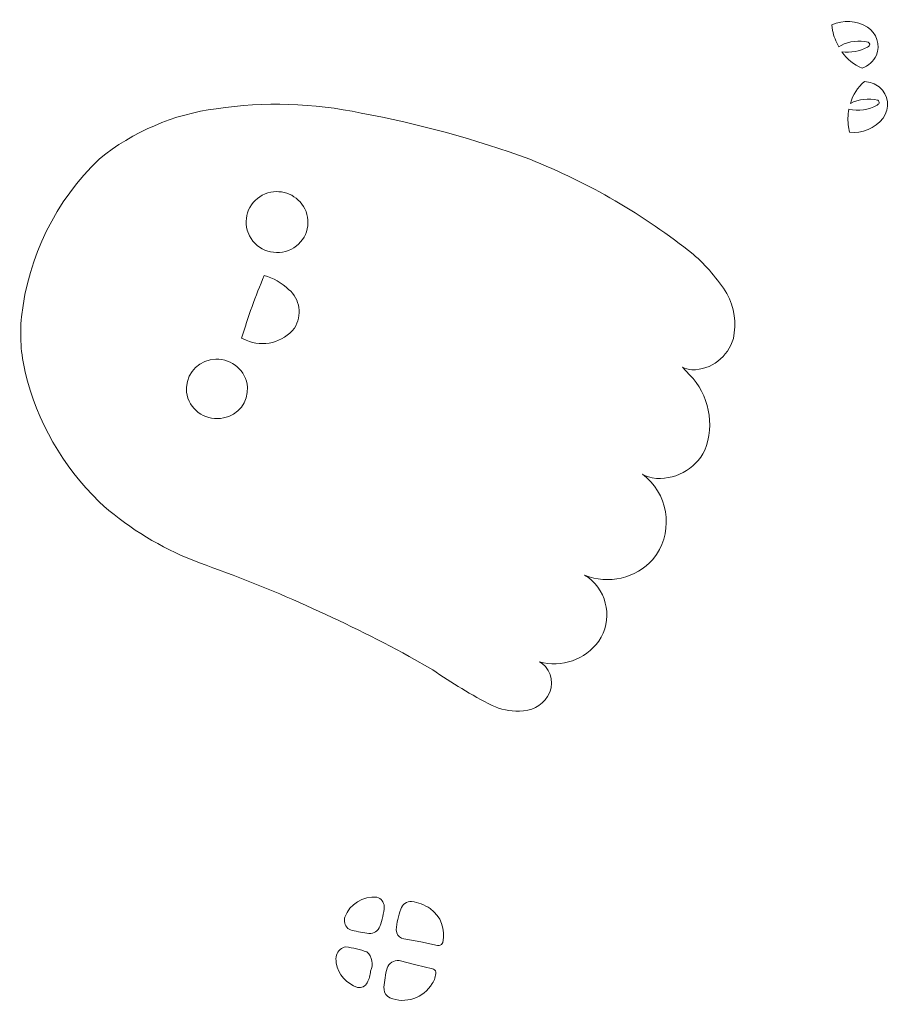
# Model space of a CAD drawing. Header units: millimetres. Extents: x -357 to 413, y -199 to 390.
# Tile 71 of 256: x -103 to -69, y 0 to 38. Entities that reach past the tile are written whole.
import ezdxf

# ---------------------------------------------------------------- set-up
doc = ezdxf.new("R2010")
doc.units = ezdxf.units.MM
doc.header["$MEASUREMENT"] = 0
doc.layers.add('Layer 1', color=7, linetype='Continuous')

msp = doc.modelspace()

# ---------------------------------------------------------------- linework, layer by layer
at = {"layer": 'Layer 1', "color": 140, "lineweight": 0}
for points, knots in [([(-71.3641, 37.9279), (-71.3153, 37.7039), (-71.2338, 37.4883), (-71.1222, 37.288), (-71.1222, 37.288), (-71.1222, 37.288), (-71.0323, 37.3473), (-71.0323, 37.3473), (-71.0323, 37.3473), (-70.7061, 37.5137), (-70.3304, 37.5558), (-69.9754, 37.4657), (-69.9754, 37.4657), (-69.9754, 37.4657), (-69.933, 37.4357), (-69.933, 37.4357), (-69.933, 37.4357), (-69.933, 37.4357), (-69.9137, 37.3993), (-69.9137, 37.3993), (-69.9137, 37.3993), (-69.9233, 37.3462), (-69.9557, 37.2997), (-70.0035, 37.2748), (-70.0035, 37.2748), (-70.3094, 37.1162), (-70.6557, 37.0527), (-70.9979, 37.0927), (-70.9979, 37.0927), (-70.804, 36.8088), (-70.5296, 36.5895), (-70.2101, 36.4628), (-70.2101, 36.4628), (-69.9682, 36.5515), (-69.77, 36.7302), (-69.6561, 36.9613), (-69.6561, 36.9613), (-69.5008, 37.3649), (-69.6476, 37.822), (-70.0084, 38.0604), (-70.0084, 38.0604), (-70.4275, 38.3151), (-70.9457, 38.3452), (-71.3915, 38.1408), (-71.3915, 38.1408), (-71.3915, 38.1408), (-71.3641, 37.9279), (-71.3641, 37.9279)], [0, 0, 0, 0, 0.0769231, 0.0769231, 0.0769231, 0.0769231, 0.1538462, 0.1538462, 0.1538462, 0.1538462, 0.2307692, 0.2307692, 0.2307692, 0.2307692, 0.3076923, 0.3076923, 0.3076923, 0.3076923, 0.3846154, 0.3846154, 0.3846154, 0.3846154, 0.4615385, 0.4615385, 0.4615385, 0.4615385, 0.5384615, 0.5384615, 0.5384615, 0.5384615, 0.6153846, 0.6153846, 0.6153846, 0.6153846, 0.6923077, 0.6923077, 0.6923077, 0.6923077, 0.7692308, 0.7692308, 0.7692308, 0.7692308, 0.8461538, 0.8461538, 0.8461538, 0.8461538, 1, 1, 1, 1]), ([(-70.7481, 34.182), (-70.7481, 34.182), (-70.7057, 33.9718), (-70.7057, 33.9718), (-70.7057, 33.9718), (-70.2058, 33.9176), (-69.7133, 34.124), (-69.4015, 34.5184), (-69.4015, 34.5184), (-69.1171, 34.8976), (-69.1824, 35.4335), (-69.5494, 35.7335), (-69.5494, 35.7335), (-69.713, 35.8635), (-69.915, 35.9357), (-70.1239, 35.9389), (-70.1239, 35.9389), (-70.3877, 35.7185), (-70.5776, 35.4225), (-70.6676, 35.0907), (-70.6676, 35.0907), (-70.3395, 35.2582), (-69.962, 35.3016), (-69.6046, 35.2128), (-69.6046, 35.2128), (-69.6046, 35.2128), (-69.5772, 35.1947), (-69.5772, 35.1947), (-69.5772, 35.1947), (-69.5772, 35.1947), (-69.5584, 35.1691), (-69.5584, 35.1691), (-69.5584, 35.1691), (-69.5584, 35.1691), (-69.5501, 35.1381), (-69.5501, 35.1381), (-69.5501, 35.1381), (-69.5501, 35.1381), (-69.5494, 35.1056), (-69.5494, 35.1056), (-69.5494, 35.1056), (-69.5729, 35.0735), (-69.6014, 35.0455), (-69.6329, 35.0214), (-69.6329, 35.0214), (-69.9668, 34.8429), (-70.353, 34.788), (-70.7235, 34.8659), (-70.7235, 34.8659), (-70.7672, 34.6406), (-70.7756, 34.4098), (-70.7481, 34.182)], [0, 0, 0, 0, 0.0714286, 0.0714286, 0.0714286, 0.0714286, 0.1428571, 0.1428571, 0.1428571, 0.1428571, 0.2142857, 0.2142857, 0.2142857, 0.2142857, 0.2857143, 0.2857143, 0.2857143, 0.2857143, 0.3571429, 0.3571429, 0.3571429, 0.3571429, 0.4285714, 0.4285714, 0.4285714, 0.4285714, 0.5, 0.5, 0.5, 0.5, 0.5714286, 0.5714286, 0.5714286, 0.5714286, 0.6428571, 0.6428571, 0.6428571, 0.6428571, 0.7142857, 0.7142857, 0.7142857, 0.7142857, 0.7857143, 0.7857143, 0.7857143, 0.7857143, 0.8571429, 0.8571429, 0.8571429, 0.8571429, 1, 1, 1, 1]), ([(-102.8896, 26.8043), (-102.6322, 29.14), (-101.5616, 31.3108), (-99.8652, 32.9369), (-99.8652, 32.9369), (-98.5589, 33.995), (-96.9847, 34.6702), (-95.3176, 34.8873), (-95.3176, 34.8873), (-93.4468, 35.1671), (-91.541, 35.1098), (-89.6904, 34.7177), (-89.6904, 34.7177), (-87.4573, 34.3047), (-85.2632, 33.7033), (-83.1316, 32.9198), (-83.1316, 32.9198), (-80.8412, 32.015), (-78.7, 30.7709), (-76.7799, 29.2291), (-76.7799, 29.2291), (-76.2701, 28.7886), (-75.8285, 28.2747), (-75.4696, 27.7045), (-75.4696, 27.7045), (-75.1825, 27.1705), (-75.0935, 26.5523), (-75.2179, 25.9589), (-75.2179, 25.9589), (-75.4218, 25.2373), (-76.0796, 24.7387), (-76.8294, 24.737), (-76.8294, 24.737), (-76.9594, 24.7506), (-77.0857, 24.7882), (-77.202, 24.8478), (-77.202, 24.8478), (-77.202, 24.8478), (-76.9208, 24.5509), (-76.9208, 24.5509), (-76.9208, 24.5509), (-76.1662, 23.7724), (-75.9344, 22.6261), (-76.3268, 21.6154), (-76.3268, 21.6154), (-76.7048, 20.8545), (-77.5277, 20.4215), (-78.3689, 20.5402), (-78.3689, 20.5402), (-78.5035, 20.5704), (-78.6331, 20.6195), (-78.7541, 20.6857), (-78.7541, 20.6857), (-78.7541, 20.6857), (-78.5916, 20.5563), (-78.5916, 20.5563), (-78.5916, 20.5563), (-77.6742, 19.7319), (-77.566, 18.3327), (-78.3455, 17.3768), (-78.3455, 17.3768), (-79.0118, 16.6323), (-80.0741, 16.3869), (-80.9995, 16.7636), (-80.9995, 16.7636), (-80.9995, 16.7636), (-80.853, 16.6723), (-80.853, 16.6723), (-80.853, 16.6723), (-80.0876, 16.0829), (-79.9093, 15.0015), (-80.4451, 14.1976), (-80.4451, 14.1976), (-80.9776, 13.4802), (-81.8939, 13.1604), (-82.7573, 13.3903), (-82.7573, 13.3903), (-82.7573, 13.3903), (-82.6514, 13.3366), (-82.6514, 13.3366), (-82.6514, 13.3366), (-82.2578, 13.0282), (-82.1656, 12.4701), (-82.4385, 12.0512), (-82.4385, 12.0512), (-82.6772, 11.6791), (-83.0963, 11.4627), (-83.5378, 11.4835), (-83.5378, 11.4835), (-83.9028, 11.47), (-84.2657, 11.5436), (-84.5964, 11.6984), (-84.5964, 11.6984), (-85.398, 12.1072), (-86.1702, 12.5713), (-86.9072, 13.0875), (-86.9072, 13.0875), (-86.9072, 13.0875), (-87.8254, 13.608), (-87.8254, 13.608), (-87.8254, 13.608), (-90.442, 15.0332), (-93.1677, 16.2479), (-95.9768, 17.2409), (-95.9768, 17.2409), (-95.9768, 17.2409), (-96.4458, 17.4308), (-96.4458, 17.4308), (-96.4458, 17.4308), (-97.7055, 17.9592), (-98.8659, 18.6985), (-99.8772, 19.6168), (-99.8772, 19.6168), (-101.2901, 20.9918), (-102.2855, 22.738), (-102.7485, 24.6544), (-102.7485, 24.6544), (-102.9143, 25.3583), (-102.9617, 26.0847), (-102.8896, 26.8043)], [0, 0, 0, 0, 0.0322581, 0.0322581, 0.0322581, 0.0322581, 0.0645161, 0.0645161, 0.0645161, 0.0645161, 0.0967742, 0.0967742, 0.0967742, 0.0967742, 0.1290323, 0.1290323, 0.1290323, 0.1290323, 0.1612903, 0.1612903, 0.1612903, 0.1612903, 0.1935484, 0.1935484, 0.1935484, 0.1935484, 0.2258065, 0.2258065, 0.2258065, 0.2258065, 0.2580645, 0.2580645, 0.2580645, 0.2580645, 0.2903226, 0.2903226, 0.2903226, 0.2903226, 0.3225806, 0.3225806, 0.3225806, 0.3225806, 0.3548387, 0.3548387, 0.3548387, 0.3548387, 0.3870968, 0.3870968, 0.3870968, 0.3870968, 0.4193548, 0.4193548, 0.4193548, 0.4193548, 0.4516129, 0.4516129, 0.4516129, 0.4516129, 0.483871, 0.483871, 0.483871, 0.483871, 0.516129, 0.516129, 0.516129, 0.516129, 0.5483871, 0.5483871, 0.5483871, 0.5483871, 0.5806452, 0.5806452, 0.5806452, 0.5806452, 0.6129032, 0.6129032, 0.6129032, 0.6129032, 0.6451613, 0.6451613, 0.6451613, 0.6451613, 0.6774194, 0.6774194, 0.6774194, 0.6774194, 0.7096774, 0.7096774, 0.7096774, 0.7096774, 0.7419355, 0.7419355, 0.7419355, 0.7419355, 0.7741935, 0.7741935, 0.7741935, 0.7741935, 0.8064516, 0.8064516, 0.8064516, 0.8064516, 0.8387097, 0.8387097, 0.8387097, 0.8387097, 0.8709677, 0.8709677, 0.8709677, 0.8709677, 0.9032258, 0.9032258, 0.9032258, 0.9032258, 0.9354839, 0.9354839, 0.9354839, 0.9354839, 1, 1, 1, 1]), ([(-94.1147, 30.1615), (-94.1147, 30.1615), (-94.0298, 29.9498), (-94.0298, 29.9498), (-94.0298, 29.9498), (-93.7186, 29.3607), (-92.9931, 29.1289), (-92.3987, 29.4298), (-92.3987, 29.4298), (-92.122, 29.5689), (-91.9115, 29.8117), (-91.8137, 30.1054), (-91.8137, 30.1054), (-91.7159, 30.3991), (-91.7388, 30.7196), (-91.8779, 30.9962), (-91.8779, 30.9962), (-92.1416, 31.5227), (-92.7461, 31.7835), (-93.3098, 31.6132), (-93.3098, 31.6132), (-93.9313, 31.4328), (-94.29, 30.7846), (-94.1147, 30.1615)], [0, 0, 0, 0, 0.1428571, 0.1428571, 0.1428571, 0.1428571, 0.2857143, 0.2857143, 0.2857143, 0.2857143, 0.4285714, 0.4285714, 0.4285714, 0.4285714, 0.5714286, 0.5714286, 0.5714286, 0.5714286, 0.7142857, 0.7142857, 0.7142857, 0.7142857, 1, 1, 1, 1]), ([(-94.1587, 25.8944), (-93.4993, 25.601), (-92.725, 25.7944), (-92.2805, 26.3632), (-92.2805, 26.3632), (-91.9657, 26.8491), (-92.0632, 27.4932), (-92.5063, 27.8659), (-92.5063, 27.8659), (-92.7724, 28.1229), (-93.0989, 28.3088), (-93.4558, 28.4061), (-93.4558, 28.4061), (-93.7937, 27.61), (-94.0865, 26.7953), (-94.3328, 25.9662), (-94.3328, 25.9662), (-94.3328, 25.9662), (-94.1587, 25.8944), (-94.1587, 25.8944)], [0, 0, 0, 0, 0.1666667, 0.1666667, 0.1666667, 0.1666667, 0.3333333, 0.3333333, 0.3333333, 0.3333333, 0.5, 0.5, 0.5, 0.5, 0.6666667, 0.6666667, 0.6666667, 0.6666667, 1, 1, 1, 1]), ([(-96.4724, 23.8744), (-96.4724, 23.8744), (-96.4553, 23.7514), (-96.4553, 23.7514), (-96.4553, 23.7514), (-96.2984, 23.1223), (-95.6689, 22.7328), (-95.0356, 22.872), (-95.0356, 22.872), (-94.4674, 22.9773), (-94.0688, 23.4926), (-94.1094, 24.069), (-94.1094, 24.069), (-94.1595, 24.7011), (-94.7027, 25.1786), (-95.3362, 25.15), (-95.3362, 25.15), (-95.9438, 25.1461), (-96.4441, 24.6704), (-96.4758, 24.0636), (-96.4758, 24.0636), (-96.4758, 24.0636), (-96.4724, 23.8744), (-96.4724, 23.8744)], [0, 0, 0, 0, 0.1428571, 0.1428571, 0.1428571, 0.1428571, 0.2857143, 0.2857143, 0.2857143, 0.2857143, 0.4285714, 0.4285714, 0.4285714, 0.4285714, 0.5714286, 0.5714286, 0.5714286, 0.5714286, 0.7142857, 0.7142857, 0.7142857, 0.7142857, 1, 1, 1, 1]), ([(-90.3289, 3.3058), (-90.3266, 3.1376), (-90.2067, 2.9945), (-90.0425, 2.9579), (-90.0425, 2.9579), (-89.8235, 2.9143), (-89.6038, 2.8742), (-89.3835, 2.8378), (-89.3835, 2.8378), (-89.1958, 2.8224), (-89.0231, 2.9387), (-88.9631, 3.1173), (-88.9631, 3.1173), (-88.8664, 3.3634), (-88.8075, 3.6229), (-88.7905, 3.8869), (-88.7905, 3.8869), (-88.7947, 4.0567), (-88.9106, 4.2027), (-89.0745, 4.2477), (-89.0745, 4.2477), (-89.6179, 4.3017), (-90.1307, 3.9855), (-90.3247, 3.475), (-90.3247, 3.475), (-90.3371, 3.4194), (-90.3377, 3.3621), (-90.3289, 3.3058)], [0, 0, 0, 0, 0.125, 0.125, 0.125, 0.125, 0.25, 0.25, 0.25, 0.25, 0.375, 0.375, 0.375, 0.375, 0.5, 0.5, 0.5, 0.5, 0.625, 0.625, 0.625, 0.625, 0.75, 0.75, 0.75, 0.75, 1, 1, 1, 1]), ([(-88.2983, 2.86), (-88.2551, 2.7409), (-88.1523, 2.6539), (-88.0286, 2.6268), (-88.0286, 2.6268), (-88.0286, 2.6268), (-87.3726, 2.5136), (-87.3726, 2.5136), (-87.3726, 2.5136), (-87.3726, 2.5136), (-86.7219, 2.3749), (-86.7219, 2.3749), (-86.7219, 2.3749), (-86.7219, 2.3749), (-86.6565, 2.3759), (-86.6565, 2.3759), (-86.6565, 2.3759), (-86.5927, 2.3904), (-86.539, 2.4331), (-86.5124, 2.4931), (-86.5124, 2.4931), (-86.3946, 2.9895), (-86.5884, 3.5081), (-87.0027, 3.806), (-87.0027, 3.806), (-87.2203, 3.9524), (-87.4676, 4.0486), (-87.727, 4.0868), (-87.727, 4.0868), (-87.9186, 4.0896), (-88.0903, 3.9678), (-88.1487, 3.7853), (-88.1487, 3.7853), (-88.2392, 3.5255), (-88.2988, 3.2559), (-88.3254, 2.9821), (-88.3254, 2.9821), (-88.3254, 2.9821), (-88.2983, 2.86), (-88.2983, 2.86)], [0, 0, 0, 0, 0.0909091, 0.0909091, 0.0909091, 0.0909091, 0.1818182, 0.1818182, 0.1818182, 0.1818182, 0.2727273, 0.2727273, 0.2727273, 0.2727273, 0.3636364, 0.3636364, 0.3636364, 0.3636364, 0.4545455, 0.4545455, 0.4545455, 0.4545455, 0.5454545, 0.5454545, 0.5454545, 0.5454545, 0.6363636, 0.6363636, 0.6363636, 0.6363636, 0.7272727, 0.7272727, 0.7272727, 0.7272727, 0.8181818, 0.8181818, 0.8181818, 0.8181818, 1, 1, 1, 1]), ([(-90.655, 1.6986), (-90.5789, 1.2521), (-90.2601, 0.8853), (-89.8289, 0.7467), (-89.8289, 0.7467), (-89.6759, 0.7125), (-89.5184, 0.7875), (-89.4507, 0.9288), (-89.4507, 0.9288), (-89.373, 1.067), (-89.3313, 1.2223), (-89.3257, 1.3808), (-89.3257, 1.3808), (-89.1951, 1.6312), (-89.2529, 1.9384), (-89.4644, 2.1256), (-89.4644, 2.1256), (-89.7302, 2.2138), (-90.0029, 2.2796), (-90.2795, 2.3231), (-90.2795, 2.3231), (-90.4517, 2.2936), (-90.5917, 2.1686), (-90.6428, 2.0016), (-90.6428, 2.0016), (-90.6711, 1.9031), (-90.6745, 1.7992), (-90.655, 1.6986)], [0, 0, 0, 0, 0.125, 0.125, 0.125, 0.125, 0.25, 0.25, 0.25, 0.25, 0.375, 0.375, 0.375, 0.375, 0.5, 0.5, 0.5, 0.5, 0.625, 0.625, 0.625, 0.625, 0.75, 0.75, 0.75, 0.75, 1, 1, 1, 1]), ([(-88.7988, 0.6627), (-88.7836, 0.5253), (-88.7009, 0.4039), (-88.5764, 0.3436), (-88.5764, 0.3436), (-87.9641, 0.0884), (-87.2568, 0.3252), (-86.9216, 0.8976), (-86.9216, 0.8976), (-86.8336, 1.0297), (-86.786, 1.1842), (-86.7844, 1.3429), (-86.7844, 1.3429), (-86.8031, 1.4065), (-86.8523, 1.4574), (-86.917, 1.4718), (-86.917, 1.4718), (-86.917, 1.4718), (-87.5674, 1.6159), (-87.5674, 1.6159), (-87.5674, 1.6159), (-87.5674, 1.6159), (-88.2119, 1.7848), (-88.2119, 1.7848), (-88.2119, 1.7848), (-88.4176, 1.8113), (-88.6115, 1.6871), (-88.6775, 1.4906), (-88.6775, 1.4906), (-88.7423, 1.2483), (-88.7856, 1.0006), (-88.8057, 0.7506), (-88.8057, 0.7506), (-88.8057, 0.7506), (-88.7988, 0.6627), (-88.7988, 0.6627)], [0, 0, 0, 0, 0.1, 0.1, 0.1, 0.1, 0.2, 0.2, 0.2, 0.2, 0.3, 0.3, 0.3, 0.3, 0.4, 0.4, 0.4, 0.4, 0.5, 0.5, 0.5, 0.5, 0.6, 0.6, 0.6, 0.6, 0.7, 0.7, 0.7, 0.7, 0.8, 0.8, 0.8, 0.8, 1, 1, 1, 1])]:
    msp.add_open_spline(points, degree=3, knots=knots, dxfattribs=at)

doc.saveas('drawing.dxf')
